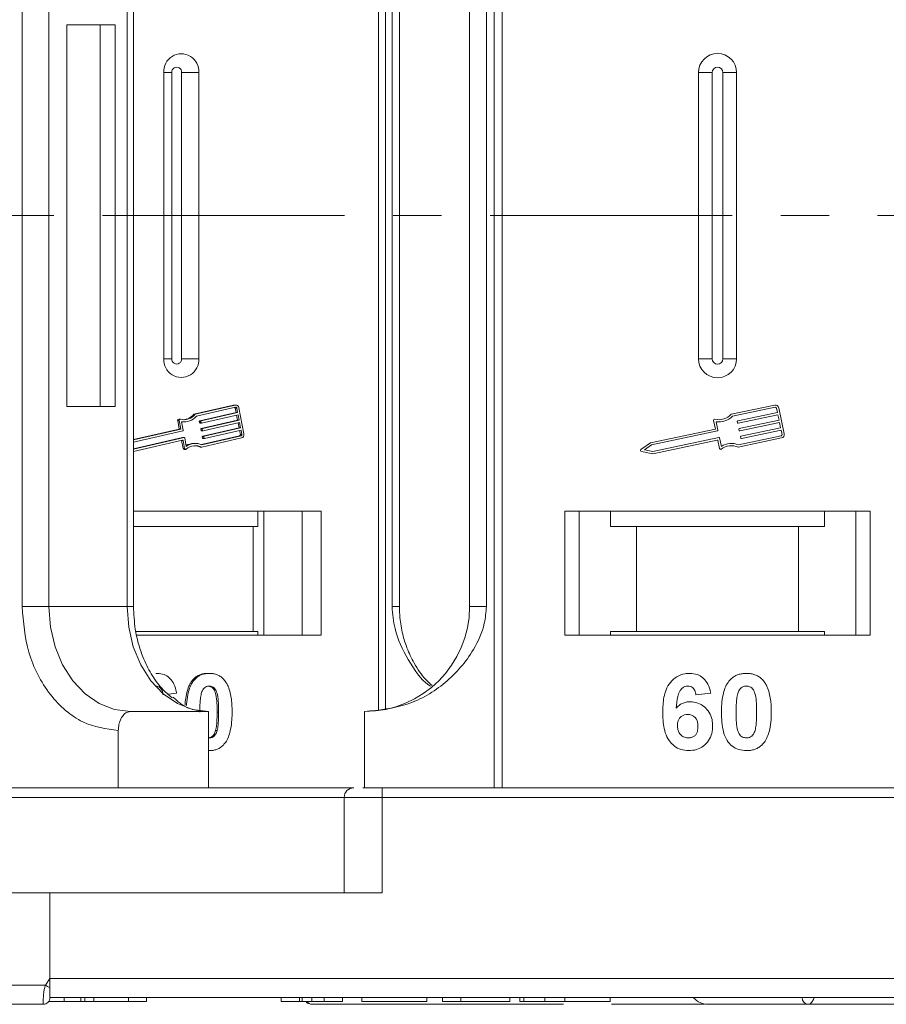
# Model space of a CAD drawing. Header units: millimetres. Extents: x 1675 to 3137, y 343 to 1376.
# Tile 6 of 84: x 2245 to 2291, y 606 to 657. Entities that reach past the tile are written whole.
import ezdxf

# ---------------------------------------------------------------- set-up
doc = ezdxf.new("R2010")
doc.units = ezdxf.units.MM
doc.linetypes.add('CENTERX2', pattern=[20.32, 12.7, -2.54, 2.54, -2.54])

msp = doc.modelspace()

# ---------------------------------------------------------------- linework, layer by layer
at = {"color": 7, "linetype": 'Continuous', "lineweight": 15}
for p, q in [((2270.175, 676.936), (2270.175, 616.936)), ((2270.594, 616.936), (2270.594, 676.936)), ((2264.114, 672.887), (2264.114, 620.985)), ((2264.481, 621.047), (2264.481, 672.826)), ((2245.426, 667.436), (2245.426, 626.436)), ((2246.832, 626.436), (2246.832, 667.436)), ((2250.932, 667.436), (2250.932, 626.436)), ((2251.268, 626.436), (2251.268, 667.436)), ((2264.819, 667.436), (2264.819, 626.436)), ((2265.208, 626.436), (2265.208, 667.436)), ((2268.883, 667.436), (2268.883, 626.436)), ((2269.768, 626.436), (2269.768, 667.436)), ((2247.778, 656.936), (2247.778, 636.936)), ((2250.301, 656.936), (2247.778, 656.936)), ((2249.525, 636.936), (2249.525, 656.936)), ((2250.301, 636.936), (2250.301, 656.936)), ((2252.854, 654.436), (2252.854, 639.436)), ((2252.854, 654.436), (2253.269, 654.436)), ((2253.269, 654.436), (2253.269, 639.436)), ((2254.687, 654.436), (2253.791, 654.436)), ((2253.791, 639.436), (2253.791, 654.436)), ((2254.687, 639.436), (2254.687, 654.436)), ((2280.883, 654.436), (2280.883, 639.436)), ((2280.883, 654.436), (2281.598, 654.436)), ((2281.598, 654.436), (2281.598, 639.436)), ((2282.167, 639.436), (2282.167, 654.436)), ((2282.883, 654.436), (2282.167, 654.436)), ((2282.883, 639.436), (2282.883, 654.436)), ((2253.269, 639.436), (2252.854, 639.436)), ((2254.687, 639.436), (2253.791, 639.436)), ((2281.598, 639.436), (2280.883, 639.436)), ((2282.883, 639.436), (2282.167, 639.436)), ((2247.778, 636.936), (2250.301, 636.936)), ((2256.516, 637.003), (2254.428, 636.522)), ((2254.428, 636.522), (2254.508, 636.522)), ((2256.596, 637.003), (2254.508, 636.522)), ((2256.618, 636.888), (2254.563, 636.414)), ((2256.647, 636.613), (2254.738, 636.173)), ((2254.818, 636.173), (2256.727, 636.613)), ((2256.516, 637.003), (2256.596, 637.003)), ((2256.63, 637.007), (2256.549, 637.007)), ((2256.602, 636.843), (2256.647, 636.613)), ((2256.682, 636.843), (2256.602, 636.843)), ((2256.647, 636.613), (2256.727, 636.613)), ((2256.727, 636.613), (2256.682, 636.843)), ((2257.054, 635.488), (2256.787, 636.867)), ((2284.879, 637.003), (2282.6, 636.522)), ((2284.903, 636.888), (2282.661, 636.414)), ((2282.939, 636.173), (2285.021, 636.613)), ((2285.021, 636.613), (2284.973, 636.843)), ((2285.379, 635.488), (2285.088, 636.867)), ((2253.583, 636.191), (2253.669, 635.746)), ((2253.583, 636.191), (2253.663, 636.191)), ((2253.716, 636.262), (2253.636, 636.262)), ((2253.663, 636.191), (2253.749, 635.746)), ((2253.785, 636.129), (2253.871, 635.685)), ((2253.836, 636.118), (2253.916, 636.118)), ((2254.717, 636.138), (2254.729, 636.081)), ((2254.717, 636.138), (2254.797, 636.138)), ((2254.809, 636.081), (2254.729, 636.081)), ((2254.738, 636.173), (2254.818, 636.173)), ((2254.755, 636.057), (2254.835, 636.057)), ((2254.809, 636.081), (2254.797, 636.138)), ((2256.724, 636.211), (2254.816, 635.771)), ((2256.749, 636.498), (2254.84, 636.058)), ((2254.896, 635.771), (2256.805, 636.211)), ((2256.827, 636.096), (2254.918, 635.656)), ((2256.672, 636.48), (2256.724, 636.211)), ((2256.724, 636.211), (2256.805, 636.211)), ((2256.805, 636.211), (2256.749, 636.498)), ((2256.75, 636.078), (2256.802, 635.809)), ((2256.882, 635.809), (2256.827, 636.096)), ((2281.678, 636.191), (2281.772, 635.746)), ((2281.811, 636.129), (2281.905, 635.685)), ((2282.928, 636.081), (2282.916, 636.138)), ((2285.046, 636.498), (2282.963, 636.058)), ((2283.024, 635.771), (2285.106, 636.211)), ((2285.131, 636.096), (2283.048, 635.656)), ((2285.106, 636.211), (2285.046, 636.498)), ((2285.191, 635.809), (2285.131, 636.096)), ((2253.669, 635.746), (2251.268, 635.193)), ((2253.749, 635.746), (2251.268, 635.174)), ((2253.85, 635.65), (2251.268, 635.054)), ((2253.669, 635.746), (2253.749, 635.746)), ((2254.795, 635.736), (2254.806, 635.679)), ((2254.795, 635.736), (2254.875, 635.736)), ((2254.806, 635.679), (2254.886, 635.679)), ((2254.816, 635.771), (2254.896, 635.771)), ((2254.833, 635.655), (2254.913, 635.655)), ((2254.886, 635.679), (2254.875, 635.736)), ((2256.802, 635.809), (2254.894, 635.369)), ((2254.974, 635.369), (2256.882, 635.809)), ((2256.905, 635.694), (2254.996, 635.254)), ((2256.802, 635.809), (2256.882, 635.809)), ((2256.828, 635.676), (2256.869, 635.464)), ((2256.949, 635.464), (2256.905, 635.694)), ((2281.772, 635.746), (2278.374, 635.028)), ((2281.883, 635.65), (2278.421, 634.918)), ((2283.013, 635.679), (2283.001, 635.736)), ((2283.109, 635.369), (2285.191, 635.809)), ((2285.216, 635.694), (2283.133, 635.254)), ((2285.264, 635.464), (2285.216, 635.694)), ((2251.268, 634.694), (2253.917, 635.305)), ((2253.837, 635.305), (2251.268, 634.713)), ((2251.268, 634.574), (2253.834, 635.166)), ((2253.786, 635.143), (2253.866, 634.727)), ((2253.786, 635.143), (2253.866, 635.143)), ((2253.837, 635.305), (2253.917, 635.305)), ((2253.923, 635.306), (2253.843, 635.306)), ((2253.866, 635.143), (2253.946, 634.727)), ((2253.949, 635.282), (2254.035, 634.838)), ((2254.518, 634.99), (2254.438, 634.99)), ((2256.828, 635.394), (2254.824, 634.932)), ((2254.842, 634.798), (2256.93, 635.279)), ((2254.852, 634.92), (2256.908, 635.394)), ((2254.873, 635.334), (2254.884, 635.276)), ((2254.873, 635.334), (2254.953, 635.334)), ((2254.884, 635.276), (2254.964, 635.276)), ((2254.894, 635.369), (2254.974, 635.369)), ((2254.911, 635.253), (2254.991, 635.253)), ((2254.964, 635.276), (2254.953, 635.334)), ((2256.908, 635.394), (2256.828, 635.394)), ((2256.869, 635.464), (2256.949, 635.464)), ((2278.374, 635.028), (2277.871, 634.677)), ((2278.494, 634.574), (2281.955, 635.305)), ((2278.495, 634.454), (2281.865, 635.166)), ((2281.9, 635.143), (2281.987, 634.727)), ((2281.99, 635.282), (2282.084, 634.838)), ((2282.965, 634.798), (2285.243, 635.279)), ((2282.976, 634.92), (2285.219, 635.394)), ((2283.098, 635.276), (2283.086, 635.334)), ((2253.946, 634.727), (2253.866, 634.727)), ((2253.919, 634.681), (2253.999, 634.681)), ((2254.762, 634.798), (2254.842, 634.798)), ((2277.894, 634.572), (2278.495, 634.454)), ((2278.421, 634.918), (2278.052, 634.66)), ((2278.052, 634.66), (2278.494, 634.574)), ((2261.101, 631.436), (2251.268, 631.436)), ((2257.793, 630.636), (2257.793, 631.436)), ((2258.092, 631.436), (2258.092, 624.936)), ((2260.1, 624.936), (2260.1, 631.436)), ((2261.101, 624.936), (2261.101, 631.436)), ((2289.883, 631.436), (2273.883, 631.436)), ((2273.883, 631.436), (2273.883, 624.936)), ((2274.633, 624.936), (2274.633, 631.436)), ((2276.269, 631.436), (2276.269, 630.636)), ((2287.496, 630.636), (2287.496, 631.436)), ((2289.133, 631.436), (2289.133, 624.936)), ((2289.883, 624.936), (2289.883, 631.436)), ((2251.268, 630.636), (2257.545, 630.636)), ((2257.545, 625.136), (2257.545, 630.636)), ((2257.545, 630.636), (2257.793, 630.636)), ((2276.269, 630.636), (2277.633, 630.636)), ((2277.633, 630.636), (2277.633, 625.136)), ((2277.633, 630.636), (2286.133, 630.636)), ((2286.133, 625.136), (2286.133, 630.636)), ((2286.133, 630.636), (2287.496, 630.636)), ((2245.426, 626.436), (2246.832, 626.436)), ((2246.832, 626.436), (2250.932, 626.436)), ((2250.932, 626.436), (2251.268, 626.436)), ((2264.819, 626.436), (2265.208, 626.436)), ((2268.883, 626.436), (2269.768, 626.436)), ((2251.387, 625.136), (2257.545, 625.136)), ((2251.43, 624.936), (2261.101, 624.936)), ((2257.793, 625.136), (2257.545, 625.136)), ((2257.793, 625.136), (2257.793, 624.936)), ((2273.883, 624.936), (2289.883, 624.936)), ((2277.633, 625.136), (2276.269, 625.136)), ((2276.269, 624.936), (2276.269, 625.136)), ((2277.633, 625.136), (2286.133, 625.136)), ((2287.496, 625.136), (2286.133, 625.136)), ((2287.496, 625.136), (2287.496, 624.936)), ((2252.515, 622.936), (2252.435, 622.936)), ((2255.237, 622.936), (2255.157, 622.936)), ((2254.401, 622.53), (2254.321, 622.53)), ((2253.521, 621.892), (2253.096, 621.842)), ((2281.524, 621.892), (2280.754, 621.808)), ((2251.101, 620.936), (2255.2, 620.936)), ((2255.2, 616.936), (2255.2, 620.936)), ((2255.73, 620.909), (2255.65, 620.909)), ((2263.383, 616.936), (2263.383, 620.936)), ((2250.47, 619.936), (2250.47, 616.936)), ((2255.651, 619.944), (2255.571, 619.944)), ((2255.237, 618.885), (2255.2, 618.885)), ((2264.311, 616.436), (2264.311, 616.936)), ((2313.883, 616.936), (2264.311, 616.936)), ((2225.755, 616.436), (2262.311, 616.436)), ((2262.311, 616.436), (2262.311, 611.436)), ((2262.311, 616.436), (2264.311, 616.436)), ((2264.311, 611.436), (2264.311, 616.436)), ((2264.311, 616.436), (2313.883, 616.436)), ((2225.755, 611.436), (2246.883, 611.436)), ((2246.883, 606.936), (2246.883, 611.436)), ((2246.883, 611.436), (2264.311, 611.436)), ((2215.491, 606.586), (2246.649, 606.586)), ((2246.649, 606.586), (2246.883, 606.936)), ((2296.454, 606.936), (2246.883, 606.936)), ((2246.533, 605.586), (2246.533, 605.586)), ((2246.82, 605.736), (2247.632, 605.736)), ((2246.883, 605.938), (2246.883, 605.936)), ((2246.883, 605.936), (2271.511, 605.936)), ((2251.839, 605.936), (2246.883, 605.936)), ((2246.883, 605.936), (2297.572, 605.936)), ((2247.632, 605.736), (2247.632, 605.936)), ((2247.632, 605.736), (2248.513, 605.736)), ((2248.513, 605.936), (2248.513, 605.736)), ((2248.513, 605.736), (2248.713, 605.736)), ((2248.713, 605.936), (2248.713, 605.736)), ((2249.193, 605.936), (2249.193, 605.736)), ((2251, 605.936), (2251, 605.736)), ((2251.951, 605.736), (2251.951, 605.936)), ((2259.011, 605.936), (2259.011, 605.736)), ((2259.972, 605.736), (2259.011, 605.736)), ((2259.972, 605.936), (2259.972, 605.736)), ((2260.103, 605.936), (2260.103, 605.736)), ((2260.617, 605.936), (2260.617, 605.736)), ((2260.622, 605.586), (2260.621, 605.586)), ((2273.811, 605.586), (2260.622, 605.586)), ((2261.254, 605.936), (2261.254, 605.736)), ((2261.254, 605.736), (2262.216, 605.736)), ((2262.216, 605.936), (2263.242, 605.936)), ((2262.216, 605.936), (2262.216, 605.736)), ((2263.242, 605.936), (2263.242, 605.736)), ((2263.242, 605.736), (2266.639, 605.736)), ((2266.639, 605.936), (2266.639, 605.736)), ((2267.472, 605.936), (2267.472, 605.736)), ((2267.472, 605.736), (2268.434, 605.736)), ((2268.434, 605.936), (2268.434, 605.736)), ((2268.434, 605.736), (2270.998, 605.736)), ((2270.998, 605.936), (2270.998, 605.736)), ((2271.511, 605.936), (2271.511, 605.736)), ((2271.734, 605.936), (2271.734, 605.736)), ((2272.822, 605.936), (2272.822, 605.736)), ((2273.876, 605.936), (2273.876, 605.736)), ((2276.254, 605.936), (2280.623, 605.936)), ((2276.254, 605.936), (2279.246, 605.936)), ((2276.254, 605.936), (2276.254, 605.736)), ((2281.208, 605.586), (2276.319, 605.586))]:
    msp.add_line(p, q, dxfattribs=at)
at = {"color": 1, "linetype": 'CENTERX2', "lineweight": 13}
msp.add_line((2973.536, 646.936), (2135.453, 646.936), dxfattribs=at)
at = {"color": 7, "linetype": 'Continuous', "lineweight": 15, "flags": 128}
for points in [[(2256.549, 637.007), (2256.548, 637.007), (2256.516, 637.003)], [(2253.787, 636.12), (2253.811, 636.119), (2253.836, 636.118)], [(2253.843, 635.306), (2253.842, 635.306), (2253.837, 635.305)], [(2251.101, 620.936), (2250.268, 621.042), (2249.467, 621.355), (2248.729, 621.863), (2248.083, 622.547), (2247.552, 623.381), (2247.157, 624.332), (2246.914, 625.363), (2246.832, 626.436)], [(2250.932, 626.436), (2251.014, 625.363), (2251.257, 624.332), (2251.651, 623.381), (2252.182, 622.547), (2252.829, 621.863), (2253.567, 621.355), (2254.367, 621.042), (2255.2, 620.936)]]:
    msp.add_lwpolyline(points, dxfattribs=at)
at = {"color": 7, "linetype": 'Continuous', "lineweight": 15}
for centre, radius, start, end in [((2253.77, 654.501), 0.919, 355.9743, 184.0257), ((2281.883, 654.436), 1, 0, 180), ((2253.53, 654.455), 0.262, 355.9743, 184.0257), ((2281.883, 654.436), 0.285, 0, 180), ((2253.77, 639.372), 0.919, 175.9743, 4.0257), ((2253.53, 639.418), 0.262, 175.9743, 4.0257), ((2281.883, 639.436), 1, 180, 0), ((2281.883, 639.436), 0.285, 180, 0), ((2253.915, 636.997), 0.76, 255.7824, 321.2926), ((2253.826, 637.01), 0.775, 273.6791, 320.9117), ((2256.544, 636.832), 0.0591, 10.3902, 52.7422), ((2256.627, 636.844), 0.162, 8.3242, 100.8818), ((2256.629, 636.835), 0.0541, 8.3242, 100.8818), ((2281.954, 637.108), 0.873, 256.4147, 317.7474), ((2284.915, 636.831), 0.176, 11.9297, 101.9297), ((2284.915, 636.831), 0.0587, 11.9297, 101.9297), ((2253.638, 636.205), 0.0572, 92.8473, 193.929), ((2253.718, 636.205), 0.0562, 78.9022, 194.4444), ((2253.913, 636.983), 0.863, 261.4704, 318.8422), ((2254.746, 636.145), 0.0294, 105.6085, 192.743), ((2254.756, 636.085), 0.0274, 188.6344, 268.3606), ((2254.826, 636.145), 0.0294, 105.6085, 192.743), ((2254.835, 636.085), 0.0271, 188.3242, 280.8818), ((2281.736, 636.203), 0.0587, 76.4147, 191.9297), ((2281.954, 637.108), 0.99, 261.693, 315.489), ((2282.945, 636.144), 0.0294, 101.9297, 191.9297), ((2282.957, 636.087), 0.0294, 191.9297, 281.9297), ((2253.842, 635.678), 0.0294, 285.6085, 12.743), ((2254.824, 635.742), 0.0294, 105.6085, 192.743), ((2254.834, 635.683), 0.0274, 188.6344, 268.3606), ((2254.904, 635.742), 0.0294, 105.6085, 192.743), ((2254.913, 635.682), 0.0271, 188.3242, 280.8818), ((2256.882, 635.449), 0.176, 285.6085, 12.743), ((2281.876, 635.678), 0.0294, 281.9297, 11.9297), ((2283.03, 635.742), 0.0294, 101.9297, 191.9297), ((2283.042, 635.685), 0.0294, 191.9297, 281.9297), ((2285.207, 635.452), 0.176, 281.9297, 11.9297), ((2253.756, 635.137), 0.0306, 10.7791, 32.1933), ((2253.839, 635.139), 0.0271, 8.3242, 100.8818), ((2253.922, 635.278), 0.0271, 8.3242, 100.8818), ((2254.44, 634.141), 0.849, 90.1573, 119.1763), ((2254.517, 634.147), 0.843, 66.5862, 124.9061), ((2254.902, 635.34), 0.0294, 105.6085, 192.743), ((2254.911, 635.28), 0.0274, 188.6344, 268.3606), ((2254.982, 635.34), 0.0294, 105.6085, 192.743), ((2254.991, 635.28), 0.0271, 188.3242, 280.8818), ((2256.812, 635.451), 0.0588, 285.6085, 12.743), ((2256.892, 635.451), 0.0588, 285.6085, 12.743), ((2281.871, 635.137), 0.0294, 11.9297, 101.9297), ((2281.961, 635.276), 0.0294, 11.9297, 101.9297), ((2282.611, 634), 0.99, 68.3704, 122.1664), ((2283.115, 635.34), 0.0294, 101.9297, 191.9297), ((2283.127, 635.282), 0.0294, 191.9297, 281.9297), ((2285.207, 635.452), 0.0587, 281.9297, 11.9297), ((2253.921, 634.736), 0.055, 188.7506, 268.2444), ((2253.999, 634.734), 0.0528, 187.3051, 308.7023), ((2254.517, 634.126), 0.747, 64.2247, 130.5563), ((2254.436, 634.128), 0.745, 64.0967, 86.8034), ((2277.905, 634.629), 0.0587, 124.9512, 258.9082), ((2282.045, 634.74), 0.0587, 191.9297, 307.4447), ((2282.611, 634), 0.873, 66.112, 127.4447), ((2263.383, 626.436), 5.5, 270, 0), ((2262.811, 616.436), 0.5, 90, 180), ((2282.427, 673.513), 75.89, 241.87179, 242.07191), ((2246.533, 605.936), 0.35, 269.9981, 359.9997), ((2260.626, 605.901), 0.314, 212.2896, 269.0837), ((2260.627, 605.901), 0.315, 212.3322, 269.0704), ((2281.383, 606.586), 1, 221.2946, 270), ((2286.659, 605.922), 0.336, 177.6101, 267.3918), ((2286.66, 605.923), 0.337, 177.691, 267.3856)]:
    msp.add_arc(centre, radius, start, end, dxfattribs=at)
for points, knots in [([(2245.426, 626.436), (2245.493, 625.619), (2245.597, 624.361), (2246.226, 622.848), (2246.877, 621.806), (2247.685, 620.967), (2248.859, 620.157), (2249.835, 620.023), (2250.47, 619.936)], [0, 0, 0, 0, 0.239457, 0.368361, 0.5, 0.631639, 0.760543, 1, 1, 1, 1]), ([(2253.303, 621.652), (2253.113, 621.812), (2252.71, 622.15), (2252.181, 622.89), (2251.775, 623.703), (2251.511, 624.505), (2251.315, 625.385), (2251.286, 626.039), (2251.268, 626.436)], [0, 0, 0, 0, 0.165051, 0.350481, 0.534649, 0.668648, 0.798518, 1, 1, 1, 1]), ([(2263.383, 620.936), (2264.143, 621.013), (2265.663, 621.166), (2267.684, 622.355), (2269.016, 623.906), (2269.677, 625.35), (2269.743, 626.142), (2269.768, 626.436)], [0, 0, 0, 0, 0.249096, 0.498243, 0.745205, 0.90541, 1, 1, 1, 1]), ([(2264.819, 626.436), (2264.854, 626.044), (2264.945, 625.042), (2265.649, 623.63), (2266.328, 622.589), (2266.819, 622.28), (2266.853, 622.258)], [0, 0, 0, 0, 0.232985, 0.595421, 0.971995, 1, 1, 1, 1]), ([(2266.924, 622.303), (2266.812, 622.402), (2266.443, 622.727), (2265.996, 623.408), (2265.603, 624.221), (2265.355, 625.027), (2265.227, 625.755), (2265.213, 626.244), (2265.208, 626.436)], [0, 0, 0, 0, 0.102839, 0.337981, 0.531882, 0.690178, 0.878204, 1, 1, 1, 1]), ([(2252.515, 622.936), (2252.64, 622.926), (2252.866, 622.906), (2253.152, 622.722), (2253.373, 622.446), (2253.479, 622.149), (2253.512, 621.95), (2253.521, 621.892)], [0, 0, 0, 0, 0.242691, 0.439002, 0.635006, 0.895059, 1, 1, 1, 1]), ([(2255.157, 622.936), (2255.095, 622.934), (2254.972, 622.929), (2254.79, 622.887), (2254.616, 622.808), (2254.483, 622.712), (2254.387, 622.614), (2254.343, 622.558), (2254.321, 622.53)], [0, 0, 0, 0, 0.193601, 0.390515, 0.584816, 0.786672, 0.892788, 1, 1, 1, 1]), ([(2254.401, 622.53), (2254.442, 622.58), (2254.524, 622.682), (2254.679, 622.798), (2254.852, 622.881), (2255.007, 622.919), (2255.137, 622.934), (2255.203, 622.936), (2255.237, 622.936)], [0, 0, 0, 0, 0.193776, 0.3936, 0.587864, 0.788908, 0.894169, 1, 1, 1, 1]), ([(2255.237, 622.936), (2255.298, 622.934), (2255.421, 622.93), (2255.603, 622.886), (2255.777, 622.808), (2255.91, 622.709), (2256.008, 622.611), (2256.053, 622.554), (2256.075, 622.525)], [0, 0, 0, 0, 0.192627, 0.388684, 0.582013, 0.783201, 0.891038, 1, 1, 1, 1]), ([(2279.011, 620.883), (2279.014, 621.016), (2279.022, 621.417), (2279.113, 621.973), (2279.391, 622.482), (2279.738, 622.784), (2280.108, 622.922), (2280.341, 622.933), (2280.426, 622.936)], [0, 0, 0, 0, 0.142337, 0.429127, 0.589943, 0.751205, 0.909895, 1, 1, 1, 1]), ([(2280.426, 622.936), (2280.562, 622.926), (2280.808, 622.906), (2281.12, 622.722), (2281.361, 622.446), (2281.477, 622.149), (2281.513, 621.95), (2281.524, 621.892)], [0, 0, 0, 0, 0.242691, 0.439002, 0.635006, 0.895059, 1, 1, 1, 1]), ([(2282.484, 622.53), (2282.528, 622.58), (2282.618, 622.682), (2282.787, 622.798), (2282.976, 622.881), (2283.145, 622.919), (2283.286, 622.934), (2283.359, 622.936), (2283.395, 622.936)], [0, 0, 0, 0, 0.193776, 0.3936, 0.587864, 0.788908, 0.894169, 1, 1, 1, 1]), ([(2283.395, 622.936), (2283.462, 622.934), (2283.597, 622.93), (2283.795, 622.886), (2283.986, 622.808), (2284.13, 622.709), (2284.237, 622.611), (2284.286, 622.554), (2284.31, 622.525)], [0, 0, 0, 0, 0.192627, 0.388684, 0.582013, 0.783201, 0.891038, 1, 1, 1, 1]), ([(2252.816, 621.808), (2252.805, 621.886), (2252.787, 622.008), (2252.704, 622.152), (2252.608, 622.233), (2252.509, 622.266), (2252.448, 622.269), (2252.425, 622.27)], [0, 0, 0, 0, 0.33384, 0.524547, 0.716372, 0.891824, 1, 1, 1, 1]), ([(2254.321, 622.53), (2254.285, 622.476), (2254.213, 622.366), (2254.112, 622.132), (2254.031, 621.826), (2253.985, 621.519), (2253.974, 621.332), (2253.97, 621.271)], [0, 0, 0, 0, 0.150029, 0.302991, 0.579004, 0.861296, 1, 1, 1, 1]), ([(2254.049, 621.249), (2254.049, 621.272), (2254.055, 621.464), (2254.114, 621.881), (2254.24, 622.302), (2254.385, 622.507), (2254.401, 622.53)], [0, 0, 0, 0, 0.050119, 0.425699, 0.936579, 1, 1, 1, 1]), ([(2254.822, 621.877), (2254.843, 621.946), (2254.878, 622.058), (2254.977, 622.184), (2255.091, 622.25), (2255.181, 622.267), (2255.231, 622.269), (2255.237, 622.27)], [0, 0, 0, 0, 0.334804, 0.542561, 0.750382, 0.970721, 1, 1, 1, 1]), ([(2255.157, 622.27), (2255.209, 622.264), (2255.302, 622.254), (2255.42, 622.179), (2255.521, 622.039), (2255.612, 621.767), (2255.646, 621.371), (2255.648, 621.064), (2255.65, 620.909)], [0, 0, 0, 0, 0.105646, 0.186221, 0.267042, 0.431541, 0.712708, 1, 1, 1, 1]), ([(2255.237, 622.27), (2255.289, 622.264), (2255.382, 622.254), (2255.5, 622.179), (2255.601, 622.039), (2255.692, 621.767), (2255.726, 621.371), (2255.729, 621.064), (2255.73, 620.909)], [0, 0, 0, 0, 0.105646, 0.186221, 0.267042, 0.431541, 0.712708, 1, 1, 1, 1]), ([(2256.075, 622.525), (2256.111, 622.471), (2256.184, 622.362), (2256.281, 622.13), (2256.363, 621.834), (2256.409, 621.503), (2256.431, 621.193), (2256.434, 621.004), (2256.435, 620.909)], [0, 0, 0, 0, 0.118432, 0.239329, 0.449434, 0.664178, 0.83182, 1, 1, 1, 1]), ([(2280.327, 622.27), (2280.273, 622.264), (2280.165, 622.253), (2280.013, 622.153), (2279.871, 621.981), (2279.762, 621.619), (2279.738, 621.319), (2279.721, 621.114)], [0, 0, 0, 0, 0.112049, 0.22438, 0.370115, 0.570276, 1, 1, 1, 1]), ([(2280.754, 621.808), (2280.742, 621.886), (2280.722, 622.008), (2280.632, 622.152), (2280.527, 622.233), (2280.418, 622.266), (2280.352, 622.269), (2280.327, 622.27)], [0, 0, 0, 0, 0.33384, 0.524547, 0.716372, 0.891824, 1, 1, 1, 1]), ([(2282.088, 620.917), (2282.09, 621.051), (2282.095, 621.354), (2282.167, 621.881), (2282.308, 622.302), (2282.466, 622.507), (2282.484, 622.53)], [0, 0, 0, 0, 0.237381, 0.538918, 0.949082, 1, 1, 1, 1]), ([(2282.943, 621.877), (2282.966, 621.946), (2283.004, 622.058), (2283.113, 622.184), (2283.236, 622.25), (2283.335, 622.267), (2283.389, 622.269), (2283.395, 622.27)], [0, 0, 0, 0, 0.3348035, 0.5425606, 0.750382, 0.9707212, 1, 1, 1, 1]), ([(2283.395, 622.27), (2283.453, 622.264), (2283.554, 622.254), (2283.682, 622.179), (2283.793, 622.039), (2283.892, 621.767), (2283.929, 621.371), (2283.932, 621.064), (2283.934, 620.909)], [0, 0, 0, 0, 0.105646, 0.186221, 0.267042, 0.431541, 0.712708, 1, 1, 1, 1]), ([(2284.31, 622.525), (2284.35, 622.471), (2284.429, 622.362), (2284.535, 622.13), (2284.624, 621.834), (2284.674, 621.503), (2284.699, 621.193), (2284.702, 621.004), (2284.703, 620.909)], [0, 0, 0, 0, 0.118432, 0.239329, 0.449434, 0.664178, 0.83182, 1, 1, 1, 1]), ([(2255.2, 620.936), (2254.702, 620.973), (2254.04, 621.023), (2253.487, 621.562), (2253.351, 621.694)], [0, 0, 0, 0, 0.754052, 1, 1, 1, 1]), ([(2254.743, 620.909), (2254.744, 620.976), (2254.745, 621.109), (2254.75, 621.29), (2254.759, 621.452), (2254.772, 621.594), (2254.789, 621.737), (2254.811, 621.83), (2254.822, 621.877)], [0, 0, 0, 0, 0.20527, 0.410616, 0.557148, 0.703844, 0.851475, 1, 1, 1, 1]), ([(2282.857, 620.909), (2282.857, 620.976), (2282.858, 621.109), (2282.864, 621.29), (2282.874, 621.452), (2282.888, 621.594), (2282.907, 621.737), (2282.931, 621.83), (2282.943, 621.877)], [0, 0, 0, 0, 0.20527, 0.410616, 0.557148, 0.703844, 0.851475, 1, 1, 1, 1]), ([(2279.721, 621.114), (2279.768, 621.162), (2279.862, 621.261), (2280.008, 621.352), (2280.135, 621.402), (2280.234, 621.43), (2280.338, 621.446), (2280.409, 621.448), (2280.444, 621.449)], [0, 0, 0, 0, 0.243654, 0.49576, 0.617892, 0.741503, 0.870025, 1, 1, 1, 1]), ([(2280.444, 621.449), (2280.58, 621.437), (2280.852, 621.412), (2281.201, 621.196), (2281.466, 620.895), (2281.608, 620.542), (2281.62, 620.298), (2281.626, 620.19)], [0, 0, 0, 0, 0.210216, 0.421975, 0.620016, 0.831037, 1, 1, 1, 1]), ([(2250.47, 619.936), (2250.477, 620.049), (2250.491, 620.274), (2250.6, 620.573), (2250.76, 620.799), (2250.937, 620.919), (2251.054, 620.931), (2251.101, 620.936)], [0, 0, 0, 0, 0.214694, 0.429388, 0.644082, 0.858775, 1, 1, 1, 1]), ([(2255.65, 620.909), (2255.65, 620.842), (2255.649, 620.709), (2255.643, 620.528), (2255.634, 620.367), (2255.621, 620.226), (2255.604, 620.084), (2255.582, 619.991), (2255.571, 619.944)], [0, 0, 0, 0, 0.205942, 0.411959, 0.558149, 0.704502, 0.851801, 1, 1, 1, 1]), ([(2255.73, 620.909), (2255.73, 620.842), (2255.729, 620.709), (2255.723, 620.528), (2255.714, 620.367), (2255.701, 620.226), (2255.684, 620.084), (2255.662, 619.991), (2255.651, 619.944)], [0, 0, 0, 0, 0.205942, 0.411959, 0.558149, 0.704502, 0.851801, 1, 1, 1, 1]), ([(2256.435, 620.909), (2256.433, 620.776), (2256.428, 620.472), (2256.364, 619.952), (2256.237, 619.53), (2256.093, 619.321), (2256.072, 619.291)], [0, 0, 0, 0, 0.236629, 0.537361, 0.932986, 1, 1, 1, 1]), ([(2280.368, 618.885), (2280.233, 618.896), (2279.961, 618.917), (2279.601, 619.118), (2279.31, 619.423), (2279.07, 619.959), (2279.015, 620.469), (2279.011, 620.824), (2279.011, 620.883)], [0, 0, 0, 0, 0.148269, 0.297647, 0.442421, 0.607851, 0.935658, 1, 1, 1, 1]), ([(2279.78, 620.207), (2279.785, 620.29), (2279.793, 620.426), (2279.884, 620.595), (2280.006, 620.704), (2280.155, 620.773), (2280.262, 620.779), (2280.314, 620.782)], [0, 0, 0, 0, 0.276721, 0.45687, 0.637007, 0.824068, 1, 1, 1, 1]), ([(2280.314, 620.782), (2280.382, 620.777), (2280.507, 620.767), (2280.668, 620.673), (2280.787, 620.538), (2280.849, 620.353), (2280.854, 620.22), (2280.857, 620.15)], [0, 0, 0, 0, 0.213757, 0.394944, 0.576585, 0.777311, 1, 1, 1, 1]), ([(2283.395, 618.885), (2283.26, 618.895), (2282.988, 618.916), (2282.635, 619.114), (2282.346, 619.428), (2282.113, 620.039), (2282.098, 620.559), (2282.088, 620.917)], [0, 0, 0, 0, 0.147528, 0.296569, 0.43214, 0.608737, 1, 1, 1, 1]), ([(2283.395, 619.552), (2283.327, 619.56), (2283.217, 619.573), (2283.088, 619.659), (2282.986, 619.81), (2282.892, 620.082), (2282.863, 620.471), (2282.859, 620.763), (2282.857, 620.909)], [0, 0, 0, 0, 0.125351, 0.2021974, 0.2791824, 0.4597421, 0.727968, 1, 1, 1, 1]), ([(2283.934, 620.909), (2283.933, 620.842), (2283.932, 620.709), (2283.927, 620.528), (2283.916, 620.367), (2283.902, 620.226), (2283.884, 620.084), (2283.86, 619.991), (2283.848, 619.944)], [0, 0, 0, 0, 0.205942, 0.411959, 0.558149, 0.704502, 0.851801, 1, 1, 1, 1]), ([(2284.703, 620.909), (2284.701, 620.776), (2284.696, 620.472), (2284.625, 619.952), (2284.487, 619.53), (2284.33, 619.321), (2284.307, 619.291)], [0, 0, 0, 0, 0.236629, 0.537361, 0.932986, 1, 1, 1, 1]), ([(2280.353, 619.552), (2280.285, 619.559), (2280.148, 619.573), (2279.973, 619.69), (2279.846, 619.847), (2279.788, 620.03), (2279.783, 620.149), (2279.78, 620.207)], [0, 0, 0, 0, 0.207905, 0.419981, 0.630626, 0.821735, 1, 1, 1, 1]), ([(2280.857, 620.15), (2280.853, 620.065), (2280.846, 619.927), (2280.773, 619.748), (2280.663, 619.639), (2280.519, 619.565), (2280.412, 619.556), (2280.353, 619.552)], [0, 0, 0, 0, 0.2886974, 0.4635526, 0.6399417, 0.8018084, 1, 1, 1, 1]), ([(2281.626, 620.19), (2281.618, 620.055), (2281.603, 619.785), (2281.437, 619.404), (2281.152, 619.104), (2280.778, 618.914), (2280.505, 618.895), (2280.368, 618.885)], [0, 0, 0, 0, 0.197831, 0.3973, 0.59891, 0.798741, 1, 1, 1, 1]), ([(2255.571, 619.944), (2255.55, 619.875), (2255.515, 619.763), (2255.417, 619.639), (2255.312, 619.574), (2255.235, 619.563), (2255.2, 619.557)], [0, 0, 0, 0, 0.360303, 0.583534, 0.80689, 1, 1, 1, 1]), ([(2255.651, 619.944), (2255.63, 619.875), (2255.595, 619.764), (2255.497, 619.638), (2255.385, 619.572), (2255.294, 619.554), (2255.244, 619.552), (2255.237, 619.552)], [0, 0, 0, 0, 0.333678, 0.540413, 0.747264, 0.961209, 1, 1, 1, 1]), ([(2283.848, 619.944), (2283.825, 619.875), (2283.787, 619.764), (2283.679, 619.638), (2283.558, 619.572), (2283.458, 619.554), (2283.404, 619.552), (2283.395, 619.552)], [0, 0, 0, 0, 0.3336776, 0.5404125, 0.7472639, 0.9612091, 1, 1, 1, 1]), ([(2256.072, 619.291), (2256.032, 619.241), (2255.949, 619.139), (2255.794, 619.024), (2255.621, 618.941), (2255.466, 618.903), (2255.337, 618.888), (2255.27, 618.886), (2255.237, 618.885)], [0, 0, 0, 0, 0.193769, 0.393564, 0.587886, 0.789131, 0.894283, 1, 1, 1, 1]), ([(2284.307, 619.291), (2284.263, 619.241), (2284.173, 619.139), (2284.004, 619.024), (2283.815, 618.941), (2283.646, 618.903), (2283.504, 618.888), (2283.432, 618.886), (2283.395, 618.885)], [0, 0, 0, 0, 0.193769, 0.393564, 0.587886, 0.789131, 0.894283, 1, 1, 1, 1]), ([(2262.811, 616.936), (2261.899, 616.936), (2260.002, 616.936), (2256.922, 616.936), (2253.651, 616.936), (2250.281, 616.936), (2246.876, 616.936), (2243.494, 616.936), (2240.172, 616.936), (2236.64, 616.936), (2232.985, 616.936), (2229.316, 616.936), (2227.141, 616.936), (2226.07, 616.936)], [0, 0, 0, 0, 0.078828, 0.164007, 0.250986, 0.337978, 0.424956, 0.511948, 0.597114, 0.682294, 0.791236, 0.897212, 1, 1, 1, 1]), ([(2264.311, 616.936), (2264.152, 616.936), (2263.826, 616.936), (2263.466, 616.936), (2263.323, 616.936), (2263.29, 616.936)], [0, 0, 0, 0, 0.421218, 0.866389, 1, 1, 1, 1]), ([(2246.533, 605.586), (2246.532, 605.594), (2246.532, 605.607), (2246.532, 605.71), (2246.535, 605.856), (2246.546, 606.039), (2246.566, 606.222), (2246.595, 606.409), (2246.632, 606.531), (2246.649, 606.586)], [0, 0, 0, 0, 0.172016, 0.3127556, 0.4995985, 0.630391, 0.7580256, 0.8892284, 1, 1, 1, 1]), ([(2246.883, 606.462), (2246.883, 606.369), (2246.883, 606.184), (2246.883, 606.023), (2246.883, 605.992), (2246.883, 605.983)], [0, 0, 0, 0, 0.412979, 0.825987, 1, 1, 1, 1]), ([(2214.383, 605.586), (2214.429, 605.586), (2214.522, 605.586), (2215.293, 605.586), (2216.459, 605.586), (2217.93, 605.586), (2219.578, 605.586), (2221.518, 605.586), (2224.475, 605.586), (2227.909, 605.586), (2231.686, 605.586), (2234.922, 605.586), (2238.565, 605.586), (2242.554, 605.586), (2245.22, 605.586), (2246.533, 605.586)], [0, 0, 0, 0, 0.077726, 0.157824, 0.240135, 0.304454, 0.368763, 0.43443, 0.500087, 0.631237, 0.695556, 0.759865, 0.842185, 0.922281, 1, 1, 1, 1]), ([(2248.713, 605.736), (2248.74, 605.736), (2248.795, 605.736), (2248.875, 605.736), (2248.951, 605.736), (2249.025, 605.736), (2249.102, 605.736), (2249.163, 605.736), (2249.193, 605.736)], [0, 0, 0, 0, 0.20827, 0.416707, 0.561481, 0.706573, 0.852825, 1, 1, 1, 1]), ([(2249.193, 605.736), (2249.293, 605.736), (2249.491, 605.736), (2249.891, 605.736), (2250.417, 605.736), (2250.78, 605.736), (2251, 605.736)], [0, 0, 0, 0, 0.20646, 0.413515, 0.645211, 1, 1, 1, 1]), ([(2251, 605.736), (2251.121, 605.736), (2251.395, 605.736), (2251.74, 605.736), (2251.939, 605.736), (2251.94, 605.736), (2251.941, 605.736)], [0, 0, 0, 0, 0.2312887, 0.5259674, 0.8090951, 1, 1, 1, 1]), ([(2260.103, 605.736), (2260.084, 605.736), (2260.046, 605.736), (2260.018, 605.736), (2259.998, 605.736), (2259.986, 605.736), (2259.977, 605.736), (2259.974, 605.736), (2259.972, 605.736)], [0, 0, 0, 0, 0.193806, 0.393127, 0.544069, 0.695412, 0.847613, 1, 1, 1, 1]), ([(2260.617, 605.736), (2260.576, 605.736), (2260.492, 605.736), (2260.381, 605.736), (2260.288, 605.736), (2260.216, 605.736), (2260.152, 605.736), (2260.119, 605.736), (2260.103, 605.736)], [0, 0, 0, 0, 0.202387, 0.410907, 0.557829, 0.709472, 0.853224, 1, 1, 1, 1]), ([(2260.291, 605.736), (2260.305, 605.719), (2260.348, 605.665), (2260.443, 605.617), (2260.522, 605.601), (2260.561, 605.592)], [0, 0, 0, 0, 0.194749, 0.590299, 1, 1, 1, 1]), ([(2261.254, 605.736), (2261.252, 605.736), (2261.247, 605.736), (2261.198, 605.736), (2261.107, 605.736), (2260.989, 605.736), (2260.823, 605.736), (2260.696, 605.736), (2260.617, 605.736)], [0, 0, 0, 0, 0.292027, 0.504854, 0.613905, 0.723685, 0.829816, 1, 1, 1, 1]), ([(2271.511, 605.736), (2271.511, 605.736), (2271.512, 605.736), (2271.527, 605.736), (2271.551, 605.736), (2271.593, 605.736), (2271.65, 605.736), (2271.706, 605.736), (2271.734, 605.736)], [0, 0, 0, 0, 0.15395, 0.308181, 0.478699, 0.649961, 0.824203, 1, 1, 1, 1]), ([(2271.734, 605.736), (2271.794, 605.736), (2271.914, 605.736), (2272.231, 605.736), (2272.552, 605.736), (2272.793, 605.736), (2272.822, 605.736)], [0, 0, 0, 0, 0.250896, 0.502166, 0.940512, 1, 1, 1, 1]), ([(2272.822, 605.736), (2272.884, 605.736), (2273.008, 605.736), (2273.192, 605.736), (2273.368, 605.736), (2273.535, 605.736), (2273.705, 605.736), (2273.819, 605.736), (2273.876, 605.736)], [0, 0, 0, 0, 0.185429, 0.37219, 0.527708, 0.683877, 0.841678, 1, 1, 1, 1]), ([(2273.876, 605.736), (2274.009, 605.736), (2274.413, 605.736), (2275.067, 605.736), (2275.686, 605.736), (2276.113, 605.736), (2276.244, 605.736), (2276.252, 605.736), (2276.254, 605.736)], [0, 0, 0, 0, 0.101398, 0.306996, 0.506144, 0.685262, 0.924557, 1, 1, 1, 1]), ([(2281.383, 605.586), (2281.429, 605.586), (2281.522, 605.586), (2282.293, 605.586), (2283.459, 605.586), (2284.93, 605.586), (2286.579, 605.586), (2288.517, 605.586), (2291.48, 605.586), (2294.533, 605.586), (2297.012, 605.586), (2297.57, 605.586)], [0, 0, 0, 0, 0.116124, 0.235791, 0.358766, 0.454859, 0.550937, 0.649045, 0.747136, 0.943077, 1, 1, 1, 1]), ([(2286.938, 605.936), (2286.933, 605.918), (2286.91, 605.823), (2286.844, 605.711), (2286.748, 605.607), (2286.681, 605.594), (2286.645, 605.586)], [0, 0, 0, 0, 0.079527, 0.42373, 0.683042, 1, 1, 1, 1])]:
    msp.add_open_spline(points, degree=3, knots=knots, dxfattribs=at)
for points in [[(2246.883, 606.936), (2246.883, 606.854), (2246.883, 606.688), (2246.883, 606.537), (2246.883, 606.462)], [(2252.849, 605.936), (2252.707, 605.936), (2252.425, 605.936), (2252.034, 605.936), (2251.839, 605.936)]]:
    msp.add_open_spline(points, degree=3, dxfattribs=at)

doc.saveas('drawing.dxf')
